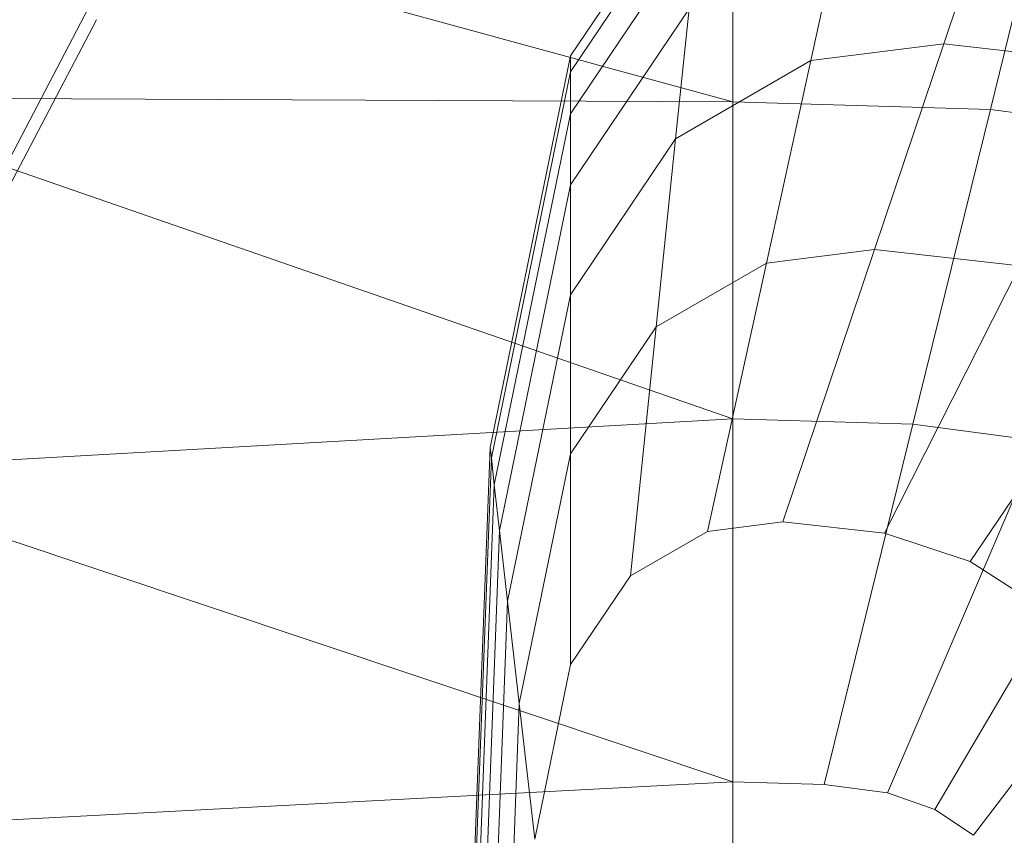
# Model space of a CAD drawing. Header units: metres. Extents: x 397.7 to 427.5, y 12.7 to 28.4.
# Tile 30 of 130: x 404.4922 to 404.6011, y 26.5719 to 26.6623. Entities that reach past the tile are written whole.
import ezdxf

# ---------------------------------------------------------------- set-up
doc = ezdxf.new("R2010")
doc.units = ezdxf.units.M
doc.layers.add('02_MOBILIARIO', color=7, linetype='Continuous', lineweight=18)
doc.layers.add('A-DETL-____-MBND', color=7, linetype='Continuous', lineweight=18)

# ---------------------------------------------------------------- blocks, each defined once
blk = doc.blocks.new('Family - Rentamans P2-152946-05_ELEC_P2')
at = {"layer": 'A-DETL-____-MBND', "color": 253, "true_color": 0xaaaaaa}
for p, q in [((0, 0.32734), (0.10273, 0.29924)), ((0.08473, 0.30435), (0.09963, 0.32643)), ((0.10273, 0.32574), (0.10273, 0.29924)), ((0.08473, 0.30256), (0.09941, 0.32432)), ((0.13772, 0.3247), (0.13123, 0.29839)), ((0.12606, 0.30567), (0.13135, 0.32141)), ((0.08473, 0.29792), (0.09884, 0.31884)), ((0.11476, 0.31932), (0.11135, 0.30381)), ((0.01958, 0.28716), (0.03136, 0.30959)), ((0.08473, 0.29006), (0.09788, 0.30955)), ((0.09788, 0.30955), (0.09638, 0.29516)), ((0.02062, 0.28613), (0.03228, 0.30834)), ((0.11135, 0.30381), (0.12606, 0.30567)), ((0.1184, 0.28289), (0.12606, 0.30567)), ((0.12606, 0.30567), (0.14581, 0.30344)), ((0.07584, 0.26096), (0.08473, 0.30435)), ((0.08473, 0.30256), (0.08473, 0.30435)), ((0.09638, 0.29516), (0.11135, 0.30381)), ((0.11135, 0.30381), (0.10642, 0.28138)), ((0.07598, 0.25981), (0.08473, 0.30256)), ((0.08473, 0.29792), (0.08473, 0.30256)), ((0.10273, 0.29924), (0, 0.29972)), ((0, 0.29972), (0.10273, 0.26415)), ((0.10273, 0.29924), (0.10273, 0.26415)), ((0.13123, 0.29839), (0.10273, 0.29924)), ((0.07631, 0.25683), (0.08473, 0.29792)), ((0.08473, 0.29792), (0.08473, 0.29006)), ((0.13123, 0.29839), (0.12265, 0.26356)), ((0.1511, 0.29571), (0.13123, 0.29839)), ((0.08473, 0.27788), (0.09638, 0.29516)), ((0.09638, 0.29516), (0.09423, 0.27433)), ((0.07689, 0.25177), (0.08473, 0.29006)), ((0.08473, 0.29006), (0.08473, 0.27788)), ((0.10642, 0.28138), (0.1184, 0.28289)), ((0.10826, 0.25273), (0.1184, 0.28289)), ((0.1184, 0.28289), (0.13449, 0.28107)), ((0.09423, 0.27433), (0.10642, 0.28138)), ((0.10642, 0.28138), (0.09989, 0.25167)), ((0.1195, 0.25146), (0.13449, 0.28107)), ((0.07778, 0.24394), (0.08473, 0.27788)), ((0.08473, 0.27788), (0.08473, 0.26025)), ((0.12897, 0.24833), (0.14804, 0.27659)), ((0.08473, 0.26025), (0.09423, 0.27433)), ((0.09423, 0.27433), (0.09137, 0.24674)), ((0.10273, 0.26415), (0, 0.2583)), ((0.10273, 0.26415), (0.10273, 0.22395)), ((0.12264, 0.26356), (0.10273, 0.26415)), ((0.12264, 0.26356), (0.11281, 0.22365)), ((0.12264, 0.26356), (0.13653, 0.26169)), ((0.11983, 0.2227), (0.13653, 0.26169)), ((0.07287, 0.18276), (0.07584, 0.26096)), ((0.07598, 0.25981), (0.07584, 0.26096)), ((0.07304, 0.18276), (0.07598, 0.25981)), ((0.07631, 0.25683), (0.07598, 0.25981)), ((0.07907, 0.2326), (0.08473, 0.26025)), ((0.08473, 0.26025), (0.08473, 0.23691)), ((0, 0.2583), (0.10273, 0.22395)), ((0.14692, 0.25809), (0.12509, 0.22088)), ((0.074, 0.19601), (0.07631, 0.25683)), ((0.07689, 0.25177), (0.07631, 0.25683)), ((0.07426, 0.18276), (0.07689, 0.25177)), ((0.07689, 0.25177), (0.07778, 0.24394)), ((0.09989, 0.25167), (0.10826, 0.25273)), ((0.10826, 0.25273), (0.1195, 0.25146)), ((0.15537, 0.25241), (0.12937, 0.21801)), ((0.09137, 0.24674), (0.09989, 0.25167)), ((0.1195, 0.25146), (0.12897, 0.24833)), ((0.12897, 0.24833), (0.13667, 0.24339)), ((0.08473, 0.23691), (0.09137, 0.24674)), ((0.07545, 0.18276), (0.07778, 0.24394)), ((0.07778, 0.24394), (0.07907, 0.2326)), ((0.08078, 0.21759), (0.08473, 0.23691)), ((0.07717, 0.18276), (0.07907, 0.2326)), ((0.08078, 0.21759), (0.07907, 0.2326)), ((0.10273, 0.22395), (0, 0.2185)), ((0.10273, 0.22395), (0.10273, 0.18276)), ((0.10273, 0.22395), (0.11281, 0.22365)), ((0.11281, 0.22365), (0.11983, 0.2227)), ((0.11983, 0.2227), (0.12509, 0.22088)), ((0.12509, 0.22088), (0.12937, 0.21801))]:
    blk.add_line(p, q, dxfattribs=at)
blk = doc.blocks.new('LONDR55-XX_ZZ-ARQ-CAA-M3D-Londres55_ifc-1-05_ELEC_P2')
at = {"layer": '02_MOBILIARIO', "color": 253, "lineweight": 18, "true_color": 0xaaaaaa}
blk.add_blockref('Family - Rentamans P2-152946-05_ELEC_P2', (404.46838, 26.35391), dxfattribs=at)

msp = doc.modelspace()

# ---------------------------------------------------------------- block references
at = {"lineweight": 5}
msp.add_blockref('LONDR55-XX_ZZ-ARQ-CAA-M3D-Londres55_ifc-1-05_ELEC_P2', (0, 0), dxfattribs=at)

doc.saveas('drawing.dxf')
